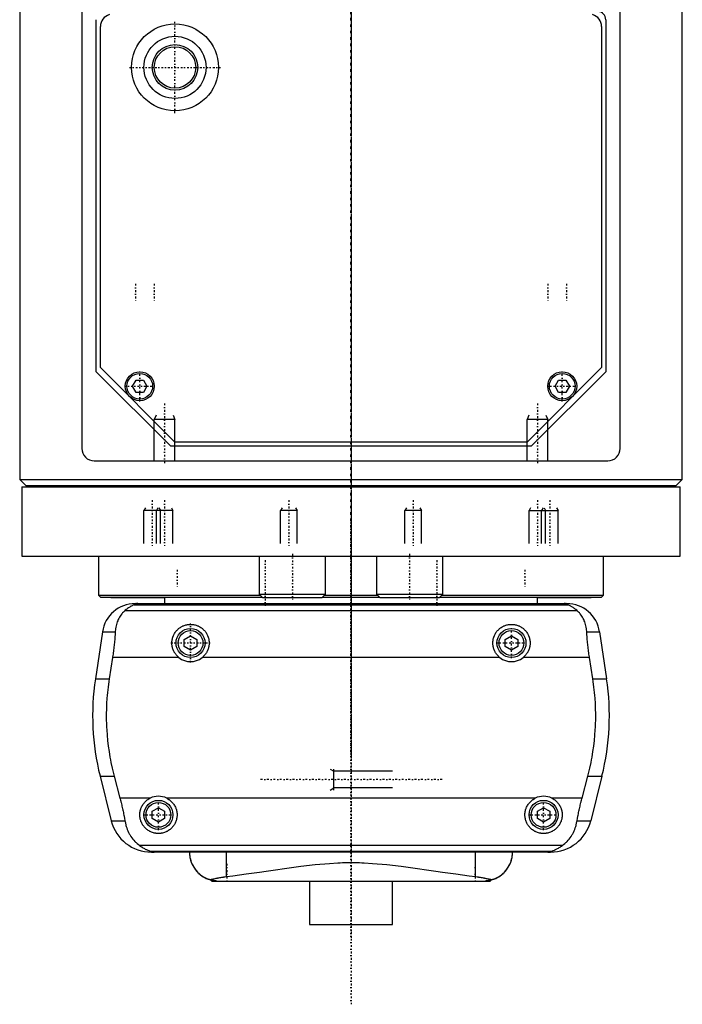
# Model space of a CAD drawing. Extents: x -90 to 90, y -97 to 327.
# Tile 1 of 2: x -80 to 80, y -97 to 141. Entities that reach past the tile are written whole.
import ezdxf

# ---------------------------------------------------------------- set-up
doc = ezdxf.new("R2010")
doc.units = 0
doc.linetypes.add('CENTER', pattern=[1.5, 0.45, -0.5, 0.05, -0.5])
for name, color, linetype in [('AM_0', 7, 'CONTINUOUS'), ('AM_10', 7, 'CONTINUOUS'), ('AM_7', 7, 'CENTER')]:
    doc.layers.add(name, color=color, linetype=linetype)

msp = doc.modelspace()

# ---------------------------------------------------------------- linework, layer by layer
at = {"layer": 'AM_0', "color": 7, "linetype": 'CONTINUOUS'}
for p, q in [((-65, 292.5), (-65, 37.5)), ((65, 37.5), (65, 292.5)), ((-80, 291.5), (-80, 30)), ((80, 30), (80, 291.5)), ((-61.5, 56), (-61.5, 141.02)), ((61.5, 141.02), (61.5, 56)), ((-60.5, 57), (-60.5, 139.35)), ((60.5, 139.35), (60.5, 57)), ((-43.5, 38), (-61.5, 56)), ((-42.5, 39), (-60.5, 57)), ((60.5, 57), (42.5, 39)), ((61.5, 56), (43.5, 38)), ((-52.73, 52.5), (-51.87, 54)), ((-51.87, 51), (-52.73, 52.5)), ((-51.87, 54), (-50.13, 54)), ((-50.13, 54), (-49.27, 52.5)), ((-49.27, 52.5), (-50.13, 51)), ((49.27, 52.5), (50.13, 54)), ((50.13, 51), (49.27, 52.5)), ((50.13, 54), (51.87, 54)), ((51.87, 54), (52.73, 52.5)), ((52.73, 52.5), (51.87, 51)), ((-50.13, 51), (-51.87, 51)), ((51.87, 51), (50.13, 51)), ((42.5, 39), (-42.5, 39)), ((43.5, 38), (-43.5, 38)), ((-62, 34.5), (62, 34.5)), ((-80, 30), (-78.5, 28.5)), ((-80, 30), (80, 30)), ((78.5, 28.5), (80, 30)), ((-79.5, 28.2), (-79.5, 11.5)), ((-79.5, 28.2), (79.5, 28.2)), ((-78.5, 28.5), (78.5, 28.5)), ((-75, 28.5), (-75, 28.2)), ((75, 28.2), (75, 28.5)), ((79.5, 11.5), (79.5, 28.2)), ((-79.5, 11.5), (79.5, 11.5)), ((-61, 11.5), (-61, 2.08)), ((-22.16, 11.5), (-22.16, 2.3)), ((-6.16, 2.3), (-6.16, 11.5)), ((6.16, 11.5), (6.16, 2.3)), ((22.16, 2.3), (22.16, 11.5)), ((61, 2.08), (61, 11.5)), ((-61, 2.08), (-60.5, 1.58)), ((-61, 2.08), (-21.94, 2.08)), ((-60.5, 1.58), (-21.44, 1.58)), ((-58, 1.58), (-58, 1.5)), ((-58, 1.5), (-45.03, 1.5)), ((-52.11, 0), (52.11, 0)), ((-45, 1.58), (-45, 0)), ((-22.16, 2.3), (-21.36, 1.5)), ((-22.16, 2.3), (-6.16, 2.3)), ((-21.36, 1.5), (-6.96, 1.5)), ((-6.96, 1.5), (-6.16, 2.3)), ((-6.88, 1.58), (6.88, 1.58)), ((-6.38, 2.08), (6.38, 2.08)), ((6.16, 2.3), (6.96, 1.5)), ((6.16, 2.3), (22.16, 2.3)), ((6.96, 1.5), (21.36, 1.5)), ((21.36, 1.5), (22.16, 2.3)), ((21.44, 1.58), (60.5, 1.58)), ((21.94, 2.08), (61, 2.08)), ((45, 0), (45, 1.58)), ((45.03, 1.5), (58, 1.5)), ((58, 1.5), (58, 1.58)), ((60.5, 1.58), (61, 2.08)), ((-54.6, -1.69), (54.6, -1.69)), ((-52.38, -0.25), (52.38, -0.25)), ((-60.02, -6.81), (-61.72, -18.16)), ((-60.02, -6.81), (-56.93, -6.81)), ((56.93, -6.81), (60.02, -6.81)), ((60.02, -6.81), (61.72, -18.16)), ((-40.25, -8.63), (-38.75, -7.77)), ((-40.25, -10.37), (-40.25, -8.63)), ((-38.75, -7.77), (-37.25, -8.63)), ((-37.25, -8.63), (-37.25, -10.37)), ((37.25, -8.63), (38.75, -7.77)), ((37.25, -10.37), (37.25, -8.63)), ((38.75, -7.77), (40.25, -8.63)), ((40.25, -8.63), (40.25, -10.37)), ((-38.75, -11.23), (-40.25, -10.37)), ((-37.25, -10.37), (-38.75, -11.23)), ((38.75, -11.23), (37.25, -10.37)), ((40.25, -10.37), (38.75, -11.23)), ((-57.58, -13.03), (-58.39, -18.16)), ((-41.54, -13.03), (-57.58, -13.03)), ((35.96, -13.03), (-35.96, -13.03)), ((57.58, -13.03), (41.54, -13.03)), ((58.39, -18.16), (57.58, -13.03)), ((-61.72, -18.16), (-58.39, -18.16)), ((58.39, -18.16), (61.72, -18.16)), ((-60.6, -41.62), (-57.89, -52.43)), ((-60.6, -41.62), (-57.2, -41.62)), ((-57.2, -41.62), (-55.78, -46.97)), ((55.78, -46.97), (57.2, -41.62)), ((57.2, -41.62), (60.6, -41.62)), ((60.6, -41.62), (57.89, -52.43)), ((-48.5, -46.97), (-55.78, -46.97)), ((44.5, -46.97), (-44.5, -46.97)), ((55.78, -46.97), (48.5, -46.97)), ((-48, -50.13), (-46.5, -49.27)), ((-46.5, -49.27), (-45, -50.13)), ((45, -50.13), (46.5, -49.27)), ((46.5, -49.27), (48, -50.13)), ((-48, -51.87), (-48, -50.13)), ((-46.5, -52.73), (-48, -51.87)), ((-45, -51.87), (-46.5, -52.73)), ((-45, -50.13), (-45, -51.87)), ((45, -51.87), (45, -50.13)), ((46.5, -52.73), (45, -51.87)), ((48, -51.87), (46.5, -52.73)), ((48, -50.13), (48, -51.87)), ((-57.89, -52.43), (-54.6, -52.43)), ((54.6, -52.43), (57.89, -52.43)), ((-51.17, -58.31), (51.17, -58.31)), ((-48.57, -59.75), (48.57, -59.75)), ((48.19, -60), (-48.19, -60)), ((-30.04, -65.9), (-30.04, -60)), ((30.04, -65.9), (30.04, -60)), ((-33.85, -66.75), (-33.6, -67)), ((-33.6, -67), (33.6, -67)), ((-10, -67), (-10, -77.5)), ((10, -77.5), (10, -67)), ((33.6, -67), (33.85, -66.75)), ((-10, -77.5), (10, -77.5))]:
    msp.add_line(p, q, dxfattribs=at)
for points in [[(-51.49, 0, 0), (-51.5, 0, 0), (-51.51, 0, 0), (-51.52, 0, 0), (-51.52, 0, 0), (-51.53, 0, 0), (-51.53, 0, 0), (-51.54, 0, 0), (-51.55, 0, 0), (-51.56, 0, 0), (-51.57, 0, 0), (-51.57, 0, 0), (-51.58, 0, 0), (-51.59, 0, 0), (-51.6, 0, 0), (-51.6, 0, 0), (-51.61, 0, 0), (-51.62, 0, 0), (-51.63, 0, 0), (-51.63, 0, 0), (-51.64, 0, 0), (-51.65, 0, 0), (-51.65, 0, 0), (-51.66, 0, 0), (-51.67, 0, 0), (-51.67, 0, 0), (-51.68, 0, 0), (-51.68, 0, 0), (-51.69, 0, 0), (-51.7, 0, 0), (-51.7, 0, 0), (-51.71, 0, 0), (-51.72, 0, 0), (-51.72, 0, 0), (-51.73, 0, 0), (-51.73, 0, 0), (-51.74, 0, 0), (-51.75, 0, 0), (-51.76, 0, 0), (-51.76, -0.01, 0), (-51.77, -0.01, 0), (-51.77, -0.01, 0), (-51.78, -0.01, 0), (-51.78, -0.01, 0), (-51.79, -0.01, 0), (-51.8, -0.01, 0), (-51.8, -0.01, 0), (-51.81, -0.01, 0), (-51.81, -0.01, 0), (-51.82, -0.01, 0), (-51.82, -0.01, 0), (-51.84, -0.01, 0), (-51.87, -0.01, 0), (-51.89, -0.01, 0), (-51.91, -0.01, 0), (-51.93, -0.01, 0), (-51.96, -0.02, 0), (-51.99, -0.02, 0), (-52.01, -0.02, 0), (-52.04, -0.02, 0), (-52.05, -0.03, 0), (-52.06, -0.03, 0), (-52.08, -0.03, 0), (-52.1, -0.03, 0), (-52.1, -0.03, 0), (-52.11, -0.03, 0), (-52.13, -0.04, 0), (-52.15, -0.04, 0), (-52.15, -0.04, 0), (-52.16, -0.04, 0), (-52.17, -0.04, 0), (-52.19, -0.04, 0), (-52.23, -0.05, 0), (-52.3, -0.07, 0), (-52.35, -0.08, 0), (-52.39, -0.1, 0), (-52.41, -0.11, 0), (-52.42, -0.12, 0), (-52.43, -0.13, 0), (-52.45, -0.14, 0), (-52.45, -0.16, 0), (-52.45, -0.17, 0), (-52.45, -0.19, 0), (-52.44, -0.2, 0), (-52.44, -0.21, 0), (-52.43, -0.22, 0), (-52.41, -0.23, 0), (-52.39, -0.25, 0), (-52.38, -0.25, 0)], [(52.38, -0.25, 0), (52.39, -0.25, 0), (52.41, -0.23, 0), (52.43, -0.22, 0), (52.44, -0.21, 0), (52.44, -0.2, 0), (52.45, -0.19, 0), (52.45, -0.17, 0), (52.45, -0.16, 0), (52.45, -0.14, 0), (52.43, -0.13, 0), (52.42, -0.12, 0), (52.41, -0.11, 0), (52.39, -0.1, 0), (52.35, -0.08, 0), (52.3, -0.07, 0), (52.23, -0.05, 0), (52.19, -0.04, 0), (52.17, -0.04, 0), (52.16, -0.04, 0), (52.15, -0.04, 0), (52.15, -0.04, 0), (52.13, -0.04, 0), (52.11, -0.03, 0), (52.1, -0.03, 0), (52.1, -0.03, 0), (52.08, -0.03, 0), (52.06, -0.03, 0), (52.05, -0.03, 0), (52.04, -0.02, 0), (52.01, -0.02, 0), (51.99, -0.02, 0), (51.96, -0.02, 0), (51.93, -0.01, 0), (51.91, -0.01, 0), (51.89, -0.01, 0), (51.87, -0.01, 0), (51.84, -0.01, 0), (51.82, -0.01, 0), (51.82, -0.01, 0), (51.81, -0.01, 0), (51.81, -0.01, 0), (51.8, -0.01, 0), (51.8, -0.01, 0), (51.79, -0.01, 0), (51.78, -0.01, 0), (51.78, -0.01, 0), (51.77, -0.01, 0), (51.77, -0.01, 0), (51.76, -0.01, 0), (51.76, 0, 0), (51.75, 0, 0), (51.74, 0, 0), (51.73, 0, 0), (51.73, 0, 0), (51.72, 0, 0), (51.72, 0, 0), (51.71, 0, 0), (51.7, 0, 0), (51.7, 0, 0), (51.69, 0, 0), (51.68, 0, 0), (51.68, 0, 0), (51.67, 0, 0), (51.67, 0, 0), (51.66, 0, 0), (51.65, 0, 0), (51.65, 0, 0), (51.64, 0, 0), (51.63, 0, 0), (51.63, 0, 0), (51.62, 0, 0), (51.61, 0, 0), (51.6, 0, 0), (51.6, 0, 0), (51.59, 0, 0), (51.58, 0, 0), (51.57, 0, 0), (51.57, 0, 0), (51.56, 0, 0), (51.55, 0, 0), (51.54, 0, 0), (51.53, 0, 0), (51.53, 0, 0), (51.52, 0, 0), (51.52, 0, 0), (51.51, 0, 0), (51.5, 0, 0), (51.49, 0, 0)], [(-54.6, -1.69, 0), (-54.72, -1.8, 0), (-54.94, -2.02, 0), (-55.16, -2.25, 0), (-55.26, -2.37, 0), (-55.36, -2.49, 0), (-55.55, -2.74, 0), (-55.73, -3, 0), (-55.9, -3.27, 0), (-56.06, -3.55, 0), (-56.2, -3.83, 0), (-56.27, -3.98, 0), (-56.33, -4.12, 0), (-56.45, -4.42, 0), (-56.55, -4.72, 0), (-56.65, -5.03, 0), (-56.73, -5.34, 0), (-56.8, -5.66, 0), (-56.82, -5.83, 0), (-56.85, -5.99, 0), (-56.89, -6.32, 0), (-56.92, -6.65, 0), (-56.93, -6.81, 0)], [(-52.38, -0.25, 0), (-52.38, -0.25, 0), (-52.38, -0.26, 0), (-52.38, -0.26, 0), (-52.38, -0.26, 0), (-52.38, -0.26, 0), (-52.38, -0.26, 0), (-52.38, -0.27, 0), (-52.38, -0.27, 0), (-52.38, -0.27, 0), (-52.39, -0.27, 0), (-52.39, -0.28, 0), (-52.39, -0.28, 0), (-52.4, -0.28, 0), (-52.41, -0.28, 0), (-52.41, -0.29, 0), (-52.42, -0.29, 0), (-52.43, -0.3, 0), (-52.43, -0.3, 0), (-52.44, -0.3, 0), (-52.45, -0.31, 0), (-52.46, -0.31, 0), (-52.46, -0.31, 0), (-52.47, -0.32, 0), (-52.48, -0.32, 0), (-52.49, -0.33, 0), (-52.5, -0.33, 0), (-52.5, -0.33, 0), (-52.51, -0.34, 0), (-52.53, -0.34, 0), (-52.54, -0.35, 0), (-52.55, -0.35, 0), (-52.57, -0.36, 0), (-52.57, -0.36, 0), (-52.58, -0.37, 0), (-52.6, -0.37, 0), (-52.61, -0.38, 0), (-52.66, -0.4, 0), (-52.76, -0.45, 0), (-52.88, -0.51, 0), (-53, -0.57, 0), (-53.06, -0.6, 0), (-53.13, -0.64, 0), (-53.27, -0.72, 0), (-53.43, -0.81, 0), (-53.59, -0.91, 0), (-53.76, -1.02, 0), (-53.94, -1.15, 0), (-54.03, -1.21, 0), (-54.12, -1.29, 0), (-54.31, -1.44, 0), (-54.5, -1.6, 0), (-54.6, -1.69, 0)], [(54.6, -1.69, 0), (54.51, -1.61, 0), (54.32, -1.45, 0), (54.14, -1.31, 0), (54.06, -1.24, 0), (53.97, -1.17, 0), (53.8, -1.05, 0), (53.63, -0.94, 0), (53.48, -0.84, 0), (53.33, -0.75, 0), (53.18, -0.67, 0), (53.12, -0.63, 0), (53.05, -0.59, 0), (52.93, -0.53, 0), (52.81, -0.48, 0), (52.7, -0.42, 0), (52.64, -0.4, 0), (52.63, -0.39, 0), (52.61, -0.38, 0), (52.6, -0.38, 0), (52.6, -0.37, 0), (52.58, -0.37, 0), (52.57, -0.36, 0), (52.55, -0.35, 0), (52.54, -0.35, 0), (52.52, -0.34, 0), (52.52, -0.34, 0), (52.51, -0.33, 0), (52.5, -0.33, 0), (52.48, -0.32, 0), (52.48, -0.32, 0), (52.47, -0.32, 0), (52.46, -0.31, 0), (52.45, -0.31, 0), (52.44, -0.3, 0), (52.44, -0.3, 0), (52.43, -0.3, 0), (52.42, -0.29, 0), (52.41, -0.29, 0), (52.4, -0.28, 0), (52.4, -0.28, 0), (52.39, -0.28, 0), (52.39, -0.28, 0), (52.39, -0.27, 0), (52.38, -0.27, 0), (52.38, -0.27, 0), (52.38, -0.26, 0), (52.38, -0.26, 0), (52.38, -0.26, 0), (52.38, -0.26, 0), (52.38, -0.26, 0), (52.38, -0.25, 0), (52.38, -0.25, 0)], [(56.93, -6.81, 0), (56.92, -6.65, 0), (56.89, -6.32, 0), (56.85, -5.99, 0), (56.82, -5.83, 0), (56.8, -5.66, 0), (56.73, -5.34, 0), (56.65, -5.03, 0), (56.55, -4.72, 0), (56.45, -4.42, 0), (56.33, -4.12, 0), (56.27, -3.97, 0), (56.2, -3.83, 0), (56.06, -3.55, 0), (55.9, -3.27, 0), (55.73, -3, 0), (55.55, -2.74, 0), (55.36, -2.49, 0), (55.26, -2.37, 0), (55.16, -2.25, 0), (54.94, -2.02, 0), (54.72, -1.8, 0), (54.6, -1.69, 0)], [(-56.93, -6.81, 0), (-56.94, -6.99, 0), (-56.96, -7.33, 0), (-56.98, -7.68, 0), (-56.99, -7.85, 0), (-57, -8.03, 0), (-57.03, -8.37, 0), (-57.06, -8.72, 0), (-57.09, -9.07, 0), (-57.12, -9.42, 0), (-57.15, -9.77, 0), (-57.17, -9.94, 0), (-57.19, -10.12, 0), (-57.23, -10.46, 0), (-57.27, -10.81, 0), (-57.31, -11.15, 0), (-57.36, -11.5, 0), (-57.4, -11.84, 0), (-57.43, -12.01, 0), (-57.45, -12.18, 0), (-57.5, -12.52, 0), (-57.55, -12.86, 0), (-57.58, -13.03, 0)], [(-41.54, -13.03, 0), (-41.62, -12.97, 0), (-41.77, -12.83, 0), (-41.92, -12.69, 0), (-41.99, -12.62, 0), (-42.06, -12.55, 0), (-42.2, -12.39, 0), (-42.33, -12.23, 0), (-42.45, -12.06, 0), (-42.57, -11.89, 0), (-42.67, -11.7, 0), (-42.72, -11.61, 0), (-42.77, -11.52, 0), (-42.86, -11.32, 0), (-42.95, -11.13, 0), (-43.02, -10.93, 0), (-43.08, -10.73, 0), (-43.13, -10.52, 0), (-43.15, -10.42, 0), (-43.18, -10.32, 0), (-43.21, -10.11, 0), (-43.23, -9.91, 0), (-43.24, -9.81, 0), (-43.25, -9.71, 0), (-43.25, -9.51, 0), (-43.25, -9.31, 0), (-43.24, -9.21, 0), (-43.23, -9.11, 0), (-43.21, -8.91, 0), (-43.18, -8.7, 0), (-43.14, -8.5, 0), (-43.09, -8.3, 0), (-43.03, -8.1, 0), (-42.99, -8.01, 0), (-42.96, -7.91, 0), (-42.88, -7.72, 0), (-42.8, -7.53, 0), (-42.7, -7.34, 0), (-42.6, -7.17, 0), (-42.49, -6.99, 0), (-42.43, -6.91, 0), (-42.37, -6.83, 0), (-42.25, -6.67, 0), (-42.12, -6.52, 0), (-41.98, -6.37, 0), (-41.84, -6.23, 0), (-41.7, -6.1, 0), (-41.62, -6.03, 0), (-41.54, -5.97, 0), (-41.38, -5.85, 0), (-41.21, -5.73, 0), (-41.03, -5.62, 0), (-40.85, -5.52, 0), (-40.67, -5.43, 0), (-40.57, -5.38, 0), (-40.47, -5.34, 0), (-40.28, -5.27, 0), (-40.08, -5.2, 0), (-39.87, -5.14, 0), (-39.67, -5.1, 0), (-39.46, -5.06, 0), (-39.36, -5.04, 0), (-39.26, -5.03, 0), (-39.05, -5.01, 0), (-38.85, -5, 0), (-38.75, -5, 0), (-38.65, -5, 0), (-38.45, -5.01, 0), (-38.24, -5.03, 0), (-38.14, -5.04, 0), (-38.04, -5.06, 0), (-37.83, -5.1, 0), (-37.63, -5.14, 0), (-37.42, -5.2, 0), (-37.22, -5.27, 0), (-37.03, -5.34, 0), (-36.93, -5.38, 0), (-36.83, -5.43, 0), (-36.65, -5.52, 0), (-36.47, -5.62, 0), (-36.29, -5.73, 0), (-36.12, -5.85, 0), (-35.96, -5.97, 0), (-35.88, -6.03, 0), (-35.8, -6.1, 0), (-35.66, -6.23, 0), (-35.52, -6.37, 0), (-35.38, -6.52, 0), (-35.25, -6.67, 0), (-35.13, -6.83, 0), (-35.07, -6.91, 0), (-35.01, -6.99, 0), (-34.9, -7.17, 0), (-34.8, -7.34, 0), (-34.7, -7.53, 0), (-34.62, -7.72, 0), (-34.54, -7.91, 0), (-34.51, -8.01, 0), (-34.47, -8.1, 0), (-34.41, -8.3, 0), (-34.36, -8.5, 0), (-34.32, -8.7, 0), (-34.29, -8.91, 0), (-34.27, -9.11, 0), (-34.26, -9.21, 0), (-34.25, -9.31, 0), (-34.25, -9.51, 0), (-34.25, -9.71, 0), (-34.26, -9.81, 0), (-34.27, -9.91, 0), (-34.29, -10.11, 0), (-34.32, -10.32, 0), (-34.35, -10.42, 0), (-34.37, -10.52, 0), (-34.42, -10.73, 0), (-34.48, -10.93, 0), (-34.55, -11.13, 0), (-34.64, -11.32, 0), (-34.73, -11.52, 0), (-34.78, -11.61, 0), (-34.83, -11.7, 0), (-34.93, -11.89, 0), (-35.05, -12.06, 0), (-35.17, -12.23, 0), (-35.3, -12.39, 0), (-35.44, -12.55, 0), (-35.51, -12.62, 0), (-35.58, -12.69, 0), (-35.73, -12.83, 0), (-35.88, -12.97, 0), (-35.96, -13.03, 0)], [(35.96, -13.03, 0), (35.88, -12.97, 0), (35.73, -12.83, 0), (35.58, -12.69, 0), (35.51, -12.62, 0), (35.44, -12.55, 0), (35.3, -12.39, 0), (35.17, -12.23, 0), (35.05, -12.06, 0), (34.93, -11.89, 0), (34.83, -11.7, 0), (34.78, -11.61, 0), (34.73, -11.52, 0), (34.64, -11.32, 0), (34.55, -11.13, 0), (34.48, -10.93, 0), (34.42, -10.73, 0), (34.37, -10.52, 0), (34.35, -10.42, 0), (34.32, -10.32, 0), (34.29, -10.11, 0), (34.27, -9.91, 0), (34.26, -9.81, 0), (34.25, -9.71, 0), (34.25, -9.51, 0), (34.25, -9.31, 0), (34.26, -9.21, 0), (34.27, -9.11, 0), (34.29, -8.91, 0), (34.32, -8.7, 0), (34.36, -8.5, 0), (34.41, -8.3, 0), (34.47, -8.1, 0), (34.51, -8.01, 0), (34.54, -7.91, 0), (34.62, -7.72, 0), (34.7, -7.53, 0), (34.8, -7.34, 0), (34.9, -7.17, 0), (35.01, -6.99, 0), (35.07, -6.91, 0), (35.13, -6.83, 0), (35.25, -6.67, 0), (35.38, -6.52, 0), (35.52, -6.37, 0), (35.66, -6.23, 0), (35.8, -6.1, 0), (35.88, -6.03, 0), (35.96, -5.97, 0), (36.12, -5.85, 0), (36.29, -5.73, 0), (36.47, -5.62, 0), (36.65, -5.52, 0), (36.83, -5.43, 0), (36.93, -5.38, 0), (37.03, -5.34, 0), (37.22, -5.27, 0), (37.42, -5.2, 0), (37.63, -5.14, 0), (37.83, -5.1, 0), (38.04, -5.06, 0), (38.14, -5.04, 0), (38.24, -5.03, 0), (38.45, -5.01, 0), (38.65, -5, 0), (38.75, -5, 0), (38.85, -5, 0), (39.05, -5.01, 0), (39.26, -5.03, 0), (39.36, -5.04, 0), (39.46, -5.06, 0), (39.67, -5.1, 0), (39.87, -5.14, 0), (40.08, -5.2, 0), (40.28, -5.27, 0), (40.47, -5.34, 0), (40.57, -5.38, 0), (40.67, -5.43, 0), (40.85, -5.52, 0), (41.03, -5.62, 0), (41.21, -5.73, 0), (41.38, -5.85, 0), (41.54, -5.97, 0), (41.62, -6.03, 0), (41.7, -6.1, 0), (41.84, -6.23, 0), (41.98, -6.37, 0), (42.12, -6.52, 0), (42.25, -6.67, 0), (42.37, -6.83, 0), (42.43, -6.91, 0), (42.49, -6.99, 0), (42.6, -7.17, 0), (42.7, -7.34, 0), (42.8, -7.53, 0), (42.88, -7.72, 0), (42.96, -7.91, 0), (42.99, -8.01, 0), (43.03, -8.1, 0), (43.09, -8.3, 0), (43.14, -8.5, 0), (43.18, -8.7, 0), (43.21, -8.91, 0), (43.23, -9.11, 0), (43.24, -9.21, 0), (43.25, -9.31, 0), (43.25, -9.51, 0), (43.25, -9.71, 0), (43.24, -9.81, 0), (43.23, -9.91, 0), (43.21, -10.11, 0), (43.18, -10.32, 0), (43.15, -10.42, 0), (43.13, -10.52, 0), (43.08, -10.73, 0), (43.02, -10.93, 0), (42.95, -11.13, 0), (42.86, -11.32, 0), (42.77, -11.52, 0), (42.72, -11.61, 0), (42.67, -11.7, 0), (42.57, -11.89, 0), (42.45, -12.06, 0), (42.33, -12.23, 0), (42.2, -12.39, 0), (42.06, -12.55, 0), (41.99, -12.62, 0), (41.92, -12.69, 0), (41.77, -12.83, 0), (41.62, -12.97, 0), (41.54, -13.03, 0)], [(57.58, -13.03, 0), (57.55, -12.86, 0), (57.5, -12.52, 0), (57.45, -12.18, 0), (57.43, -12.01, 0), (57.4, -11.84, 0), (57.36, -11.5, 0), (57.31, -11.15, 0), (57.27, -10.81, 0), (57.23, -10.46, 0), (57.19, -10.12, 0), (57.17, -9.94, 0), (57.15, -9.77, 0), (57.12, -9.42, 0), (57.09, -9.07, 0), (57.06, -8.72, 0), (57.03, -8.37, 0), (57, -8.03, 0), (56.99, -7.85, 0), (56.98, -7.68, 0), (56.96, -7.33, 0), (56.94, -6.99, 0), (56.93, -6.81, 0)], [(-58.39, -18.16, 0), (-58.5, -18.82, 0), (-58.67, -20.16, 0), (-58.82, -21.48, 0), (-58.88, -22.14, 0), (-58.94, -22.8, 0), (-59.02, -24.1, 0), (-59.07, -25.38, 0), (-59.09, -26.64, 0), (-59.09, -27.88, 0), (-59.06, -29.15, 0), (-59.03, -29.79, 0), (-58.99, -30.44, 0), (-58.9, -31.75, 0), (-58.78, -33.07, 0), (-58.62, -34.4, 0), (-58.43, -35.73, 0), (-58.21, -37.05, 0), (-58.09, -37.72, 0), (-57.96, -38.38, 0), (-57.68, -39.69, 0), (-57.37, -40.98, 0), (-57.2, -41.62, 0)], [(57.2, -41.62, 0), (57.37, -40.98, 0), (57.68, -39.69, 0), (57.96, -38.38, 0), (58.09, -37.72, 0), (58.21, -37.05, 0), (58.43, -35.73, 0), (58.62, -34.4, 0), (58.78, -33.07, 0), (58.9, -31.75, 0), (58.99, -30.44, 0), (59.03, -29.79, 0), (59.06, -29.15, 0), (59.09, -27.88, 0), (59.09, -26.64, 0), (59.07, -25.38, 0), (59.02, -24.1, 0), (58.94, -22.8, 0), (58.88, -22.14, 0), (58.82, -21.48, 0), (58.67, -20.16, 0), (58.5, -18.82, 0), (58.39, -18.16, 0)], [(-55.78, -46.97, 0), (-55.74, -47.12, 0), (-55.66, -47.42, 0), (-55.58, -47.73, 0), (-55.55, -47.88, 0), (-55.51, -48.03, 0), (-55.44, -48.33, 0), (-55.37, -48.63, 0), (-55.3, -48.92, 0), (-55.23, -49.22, 0), (-55.16, -49.52, 0), (-55.13, -49.68, 0), (-55.1, -49.83, 0), (-55.03, -50.13, 0), (-54.97, -50.44, 0), (-54.91, -50.74, 0), (-54.85, -51.05, 0), (-54.79, -51.35, 0), (-54.76, -51.51, 0), (-54.73, -51.66, 0), (-54.68, -51.97, 0), (-54.63, -52.27, 0), (-54.6, -52.43, 0)], [(-44.5, -46.97, 0), (-44.4, -47.02, 0), (-44.2, -47.13, 0), (-44, -47.26, 0), (-43.91, -47.32, 0), (-43.82, -47.39, 0), (-43.64, -47.53, 0), (-43.47, -47.67, 0), (-43.31, -47.82, 0), (-43.16, -47.98, 0), (-43.02, -48.15, 0), (-42.95, -48.24, 0), (-42.88, -48.33, 0), (-42.75, -48.52, 0), (-42.63, -48.71, 0), (-42.51, -48.91, 0), (-42.41, -49.12, 0), (-42.32, -49.33, 0), (-42.28, -49.44, 0), (-42.24, -49.55, 0), (-42.17, -49.76, 0), (-42.12, -49.99, 0), (-42.09, -50.1, 0), (-42.07, -50.21, 0), (-42.04, -50.43, 0), (-42.01, -50.65, 0), (-42.01, -50.76, 0), (-42, -50.87, 0), (-42, -51.08, 0), (-42.01, -51.3, 0), (-42.03, -51.51, 0), (-42.06, -51.73, 0), (-42.1, -51.95, 0), (-42.13, -52.06, 0), (-42.15, -52.17, 0), (-42.22, -52.38, 0), (-42.29, -52.59, 0), (-42.38, -52.8, 0), (-42.47, -53, 0), (-42.57, -53.2, 0), (-42.63, -53.29, 0), (-42.69, -53.39, 0), (-42.81, -53.57, 0), (-42.94, -53.75, 0), (-43.07, -53.92, 0), (-43.22, -54.08, 0), (-43.37, -54.23, 0), (-43.44, -54.3, 0), (-43.52, -54.37, 0), (-43.69, -54.51, 0), (-43.86, -54.65, 0), (-44.05, -54.77, 0), (-44.24, -54.89, 0), (-44.43, -55, 0), (-44.54, -55.05, 0), (-44.64, -55.1, 0), (-44.85, -55.19, 0), (-45.06, -55.26, 0), (-45.28, -55.33, 0), (-45.5, -55.39, 0), (-45.72, -55.43, 0), (-45.84, -55.45, 0), (-45.95, -55.47, 0), (-46.17, -55.49, 0), (-46.39, -55.5, 0), (-46.5, -55.5, 0), (-46.61, -55.5, 0), (-46.83, -55.49, 0), (-47.05, -55.47, 0), (-47.16, -55.45, 0), (-47.28, -55.43, 0), (-47.5, -55.39, 0), (-47.72, -55.33, 0), (-47.94, -55.26, 0), (-48.15, -55.19, 0), (-48.36, -55.1, 0), (-48.46, -55.05, 0), (-48.57, -55, 0), (-48.76, -54.89, 0), (-48.95, -54.77, 0), (-49.14, -54.65, 0), (-49.31, -54.51, 0), (-49.48, -54.37, 0), (-49.56, -54.3, 0), (-49.63, -54.23, 0), (-49.78, -54.08, 0), (-49.93, -53.92, 0), (-50.06, -53.75, 0), (-50.19, -53.57, 0), (-50.31, -53.39, 0), (-50.37, -53.29, 0), (-50.43, -53.2, 0), (-50.53, -53, 0), (-50.62, -52.8, 0), (-50.71, -52.59, 0), (-50.78, -52.38, 0), (-50.85, -52.17, 0), (-50.87, -52.06, 0), (-50.9, -51.95, 0), (-50.94, -51.73, 0), (-50.97, -51.51, 0), (-50.99, -51.3, 0), (-51, -51.08, 0), (-51, -50.87, 0), (-50.99, -50.76, 0), (-50.99, -50.65, 0), (-50.96, -50.43, 0), (-50.93, -50.21, 0), (-50.91, -50.1, 0), (-50.88, -49.99, 0), (-50.83, -49.76, 0), (-50.76, -49.55, 0), (-50.72, -49.44, 0), (-50.68, -49.33, 0), (-50.59, -49.12, 0), (-50.49, -48.91, 0), (-50.37, -48.71, 0), (-50.25, -48.52, 0), (-50.12, -48.33, 0), (-50.05, -48.24, 0), (-49.98, -48.15, 0), (-49.84, -47.98, 0), (-49.69, -47.82, 0), (-49.53, -47.67, 0), (-49.36, -47.53, 0), (-49.18, -47.39, 0), (-49.09, -47.32, 0), (-49, -47.26, 0), (-48.8, -47.13, 0), (-48.6, -47.02, 0), (-48.5, -46.97, 0)], [(48.5, -46.97, 0), (48.6, -47.02, 0), (48.8, -47.13, 0), (49, -47.26, 0), (49.09, -47.32, 0), (49.18, -47.39, 0), (49.36, -47.53, 0), (49.53, -47.67, 0), (49.69, -47.82, 0), (49.84, -47.98, 0), (49.98, -48.15, 0), (50.05, -48.24, 0), (50.12, -48.33, 0), (50.25, -48.52, 0), (50.37, -48.71, 0), (50.49, -48.91, 0), (50.59, -49.12, 0), (50.68, -49.33, 0), (50.72, -49.44, 0), (50.76, -49.55, 0), (50.83, -49.76, 0), (50.88, -49.99, 0), (50.91, -50.1, 0), (50.93, -50.21, 0), (50.96, -50.43, 0), (50.99, -50.65, 0), (50.99, -50.76, 0), (51, -50.87, 0), (51, -51.08, 0), (50.99, -51.3, 0), (50.97, -51.51, 0), (50.94, -51.73, 0), (50.9, -51.95, 0), (50.87, -52.06, 0), (50.85, -52.17, 0), (50.78, -52.38, 0), (50.71, -52.59, 0), (50.62, -52.8, 0), (50.53, -53, 0), (50.43, -53.2, 0), (50.37, -53.29, 0), (50.31, -53.39, 0), (50.19, -53.57, 0), (50.06, -53.75, 0), (49.93, -53.92, 0), (49.78, -54.08, 0), (49.63, -54.23, 0), (49.56, -54.3, 0), (49.48, -54.37, 0), (49.31, -54.51, 0), (49.14, -54.65, 0), (48.95, -54.77, 0), (48.76, -54.89, 0), (48.57, -55, 0), (48.46, -55.05, 0), (48.36, -55.1, 0), (48.15, -55.19, 0), (47.94, -55.26, 0), (47.72, -55.33, 0), (47.5, -55.39, 0), (47.28, -55.43, 0), (47.16, -55.45, 0), (47.05, -55.47, 0), (46.83, -55.49, 0), (46.61, -55.5, 0), (46.5, -55.5, 0), (46.39, -55.5, 0), (46.17, -55.49, 0), (45.95, -55.47, 0), (45.84, -55.45, 0), (45.72, -55.43, 0), (45.5, -55.39, 0), (45.28, -55.33, 0), (45.06, -55.26, 0), (44.85, -55.19, 0), (44.64, -55.1, 0), (44.54, -55.05, 0), (44.43, -55, 0), (44.24, -54.89, 0), (44.05, -54.77, 0), (43.86, -54.65, 0), (43.69, -54.51, 0), (43.52, -54.37, 0), (43.44, -54.3, 0), (43.37, -54.23, 0), (43.22, -54.08, 0), (43.07, -53.92, 0), (42.94, -53.75, 0), (42.81, -53.57, 0), (42.69, -53.39, 0), (42.63, -53.29, 0), (42.57, -53.2, 0), (42.47, -53, 0), (42.38, -52.8, 0), (42.29, -52.59, 0), (42.22, -52.38, 0), (42.15, -52.17, 0), (42.13, -52.06, 0), (42.1, -51.95, 0), (42.06, -51.73, 0), (42.03, -51.51, 0), (42.01, -51.3, 0), (42, -51.08, 0), (42, -50.87, 0), (42.01, -50.76, 0), (42.01, -50.65, 0), (42.04, -50.43, 0), (42.07, -50.21, 0), (42.09, -50.1, 0), (42.12, -49.99, 0), (42.17, -49.76, 0), (42.24, -49.55, 0), (42.28, -49.44, 0), (42.32, -49.33, 0), (42.41, -49.12, 0), (42.51, -48.91, 0), (42.63, -48.71, 0), (42.75, -48.52, 0), (42.88, -48.33, 0), (42.95, -48.24, 0), (43.02, -48.15, 0), (43.16, -47.98, 0), (43.31, -47.82, 0), (43.47, -47.67, 0), (43.64, -47.53, 0), (43.82, -47.39, 0), (43.91, -47.32, 0), (44, -47.26, 0), (44.2, -47.13, 0), (44.4, -47.02, 0), (44.5, -46.97, 0)], [(54.6, -52.43, 0), (54.63, -52.27, 0), (54.68, -51.97, 0), (54.73, -51.66, 0), (54.76, -51.51, 0), (54.79, -51.35, 0), (54.85, -51.05, 0), (54.91, -50.74, 0), (54.97, -50.44, 0), (55.03, -50.13, 0), (55.1, -49.83, 0), (55.13, -49.68, 0), (55.16, -49.52, 0), (55.23, -49.22, 0), (55.3, -48.92, 0), (55.37, -48.63, 0), (55.44, -48.33, 0), (55.51, -48.03, 0), (55.55, -47.88, 0), (55.58, -47.73, 0), (55.66, -47.42, 0), (55.74, -47.12, 0), (55.78, -46.97, 0)], [(-54.6, -52.43, 0), (-54.57, -52.62, 0), (-54.49, -53.02, 0), (-54.39, -53.4, 0), (-54.34, -53.6, 0), (-54.28, -53.78, 0), (-54.16, -54.16, 0), (-54.02, -54.53, 0), (-53.87, -54.89, 0), (-53.71, -55.24, 0), (-53.53, -55.58, 0), (-53.43, -55.75, 0), (-53.34, -55.91, 0), (-53.13, -56.24, 0), (-52.91, -56.55, 0), (-52.68, -56.85, 0), (-52.44, -57.14, 0), (-52.18, -57.42, 0), (-52.04, -57.56, 0), (-51.91, -57.69, 0), (-51.62, -57.95, 0), (-51.33, -58.19, 0), (-51.17, -58.31, 0)], [(51.17, -58.31, 0), (51.33, -58.19, 0), (51.62, -57.95, 0), (51.91, -57.69, 0), (52.04, -57.56, 0), (52.18, -57.42, 0), (52.44, -57.14, 0), (52.68, -56.85, 0), (52.91, -56.55, 0), (53.13, -56.24, 0), (53.34, -55.91, 0), (53.44, -55.75, 0), (53.53, -55.58, 0), (53.71, -55.24, 0), (53.87, -54.88, 0), (54.02, -54.53, 0), (54.16, -54.16, 0), (54.28, -53.78, 0), (54.34, -53.6, 0), (54.39, -53.4, 0), (54.49, -53.02, 0), (54.57, -52.62, 0), (54.6, -52.43, 0)], [(-51.17, -58.31, 0), (-51.06, -58.39, 0), (-50.84, -58.55, 0), (-50.63, -58.69, 0), (-50.53, -58.76, 0), (-50.43, -58.83, 0), (-50.23, -58.95, 0), (-50.04, -59.06, 0), (-49.85, -59.16, 0), (-49.68, -59.25, 0), (-49.52, -59.33, 0), (-49.44, -59.37, 0), (-49.36, -59.4, 0), (-49.22, -59.46, 0), (-49.09, -59.52, 0), (-48.96, -59.57, 0), (-48.89, -59.6, 0), (-48.88, -59.61, 0), (-48.86, -59.61, 0), (-48.85, -59.62, 0), (-48.84, -59.62, 0), (-48.82, -59.63, 0), (-48.8, -59.64, 0), (-48.78, -59.64, 0), (-48.77, -59.65, 0), (-48.75, -59.66, 0), (-48.74, -59.66, 0), (-48.73, -59.66, 0), (-48.72, -59.67, 0), (-48.7, -59.67, 0), (-48.7, -59.68, 0), (-48.69, -59.68, 0), (-48.68, -59.69, 0), (-48.66, -59.69, 0), (-48.66, -59.69, 0), (-48.65, -59.7, 0), (-48.64, -59.7, 0), (-48.63, -59.71, 0), (-48.62, -59.71, 0), (-48.61, -59.71, 0), (-48.6, -59.72, 0), (-48.59, -59.72, 0), (-48.59, -59.72, 0), (-48.58, -59.73, 0), (-48.58, -59.73, 0), (-48.57, -59.73, 0), (-48.57, -59.74, 0), (-48.57, -59.74, 0), (-48.57, -59.74, 0), (-48.57, -59.74, 0), (-48.57, -59.74, 0), (-48.57, -59.75, 0), (-48.57, -59.75, 0)], [(48.57, -59.75, 0), (48.57, -59.75, 0), (48.57, -59.74, 0), (48.57, -59.74, 0), (48.57, -59.74, 0), (48.57, -59.74, 0), (48.57, -59.74, 0), (48.57, -59.73, 0), (48.58, -59.73, 0), (48.58, -59.73, 0), (48.59, -59.72, 0), (48.59, -59.72, 0), (48.6, -59.72, 0), (48.61, -59.71, 0), (48.62, -59.71, 0), (48.63, -59.71, 0), (48.64, -59.7, 0), (48.65, -59.7, 0), (48.66, -59.69, 0), (48.66, -59.69, 0), (48.68, -59.68, 0), (48.69, -59.68, 0), (48.7, -59.68, 0), (48.71, -59.67, 0), (48.72, -59.67, 0), (48.74, -59.66, 0), (48.74, -59.66, 0), (48.75, -59.65, 0), (48.77, -59.65, 0), (48.79, -59.64, 0), (48.8, -59.63, 0), (48.82, -59.63, 0), (48.84, -59.62, 0), (48.85, -59.62, 0), (48.86, -59.61, 0), (48.88, -59.6, 0), (48.9, -59.6, 0), (48.97, -59.57, 0), (49.1, -59.52, 0), (49.23, -59.46, 0), (49.38, -59.39, 0), (49.46, -59.36, 0), (49.54, -59.32, 0), (49.71, -59.23, 0), (49.9, -59.14, 0), (50.09, -59.03, 0), (50.28, -58.92, 0), (50.48, -58.79, 0), (50.58, -58.73, 0), (50.68, -58.66, 0), (50.88, -58.53, 0), (51.07, -58.38, 0), (51.17, -58.31, 0)], [(-48.57, -59.75, 0), (-48.58, -59.75, 0), (-48.6, -59.77, 0), (-48.62, -59.78, 0), (-48.62, -59.79, 0), (-48.63, -59.8, 0), (-48.63, -59.81, 0), (-48.63, -59.83, 0), (-48.63, -59.84, 0), (-48.62, -59.86, 0), (-48.6, -59.87, 0), (-48.58, -59.88, 0), (-48.57, -59.89, 0), (-48.54, -59.9, 0), (-48.49, -59.92, 0), (-48.43, -59.93, 0), (-48.35, -59.95, 0), (-48.3, -59.96, 0), (-48.28, -59.96, 0), (-48.27, -59.96, 0), (-48.26, -59.96, 0), (-48.25, -59.96, 0), (-48.23, -59.97, 0), (-48.21, -59.97, 0), (-48.2, -59.97, 0), (-48.19, -59.97, 0), (-48.16, -59.97, 0), (-48.14, -59.98, 0), (-48.13, -59.98, 0), (-48.11, -59.98, 0), (-48.09, -59.98, 0), (-48.06, -59.98, 0), (-48.03, -59.98, 0), (-48, -59.99, 0), (-47.97, -59.99, 0), (-47.95, -59.99, 0), (-47.93, -59.99, 0), (-47.91, -59.99, 0), (-47.9, -59.99, 0), (-47.9, -59.99, 0), (-47.89, -59.99, 0), (-47.89, -59.99, 0), (-47.88, -59.99, 0), (-47.88, -59.99, 0), (-47.87, -59.99, 0), (-47.86, -59.99, 0), (-47.86, -59.99, 0), (-47.85, -59.99, 0), (-47.85, -59.99, 0), (-47.84, -59.99, 0), (-47.83, -59.99, 0), (-47.83, -59.99, 0), (-47.82, -60, 0), (-47.81, -60, 0), (-47.81, -60, 0), (-47.81, -60, 0), (-47.8, -60, 0), (-47.79, -60, 0), (-47.78, -60, 0), (-47.78, -60, 0), (-47.77, -60, 0), (-47.76, -60, 0), (-47.76, -60, 0), (-47.75, -60, 0), (-47.74, -60, 0), (-47.73, -60, 0), (-47.73, -60, 0), (-47.72, -60, 0), (-47.71, -60, 0), (-47.71, -60, 0), (-47.7, -60, 0), (-47.69, -60, 0), (-47.69, -60, 0), (-47.68, -60, 0), (-47.67, -60, 0), (-47.67, -60, 0), (-47.66, -60, 0), (-47.66, -60, 0), (-47.65, -60, 0), (-47.64, -60, 0), (-47.63, -60, 0), (-47.62, -60, 0), (-47.61, -60, 0), (-47.61, -60, 0), (-47.6, -60, 0), (-47.59, -60, 0), (-47.58, -60, 0), (-47.57, -60, 0), (-47.57, -60, 0), (-47.56, -60, 0), (-47.55, -60, 0), (-47.55, -60, 0), (-47.54, -60, 0), (-47.53, -60, 0), (-47.52, -60, 0)], [(-39, -60, 0), (-39, -60.21, 0), (-38.97, -60.64, 0), (-38.92, -61.08, 0), (-38.88, -61.3, 0), (-38.83, -61.52, 0), (-38.72, -61.96, 0), (-38.58, -62.4, 0), (-38.4, -62.83, 0), (-38.2, -63.25, 0), (-37.96, -63.67, 0), (-37.83, -63.87, 0), (-37.7, -64.07, 0), (-37.4, -64.46, 0), (-37.07, -64.83, 0), (-36.71, -65.18, 0), (-36.32, -65.51, 0), (-35.91, -65.81, 0), (-35.69, -65.95, 0), (-35.46, -66.08, 0), (-34.99, -66.33, 0), (-34.48, -66.55, 0), (-34.2, -66.65, 0)], [(-39, -60, 0), (-39, -60.18, 0), (-38.98, -60.56, 0), (-38.94, -60.93, 0), (-38.91, -61.12, 0), (-38.88, -61.31, 0), (-38.79, -61.69, 0), (-38.69, -62.07, 0), (-38.56, -62.45, 0), (-38.41, -62.82, 0), (-38.23, -63.19, 0), (-38.14, -63.37, 0), (-38.03, -63.55, 0), (-37.81, -63.9, 0), (-37.57, -64.24, 0), (-37.3, -64.57, 0), (-37.01, -64.89, 0), (-36.7, -65.19, 0), (-36.53, -65.33, 0), (-36.36, -65.47, 0), (-36.01, -65.74, 0), (-35.63, -65.98, 0), (-35.44, -66.1, 0)], [(34.2, -66.65, 0), (34.48, -66.55, 0), (34.99, -66.33, 0), (35.46, -66.08, 0), (35.69, -65.95, 0), (35.91, -65.81, 0), (36.32, -65.51, 0), (36.71, -65.18, 0), (37.07, -64.83, 0), (37.4, -64.46, 0), (37.7, -64.07, 0), (37.83, -63.87, 0), (37.96, -63.67, 0), (38.2, -63.25, 0), (38.4, -62.83, 0), (38.58, -62.4, 0), (38.72, -61.96, 0), (38.83, -61.52, 0), (38.88, -61.3, 0), (38.92, -61.08, 0), (38.97, -60.64, 0), (39, -60.21, 0), (39, -60, 0)], [(35.44, -66.1, 0), (35.63, -65.98, 0), (36.01, -65.74, 0), (36.36, -65.47, 0), (36.53, -65.33, 0), (36.7, -65.19, 0), (37.01, -64.89, 0), (37.3, -64.57, 0), (37.57, -64.24, 0), (37.81, -63.9, 0), (38.03, -63.55, 0), (38.14, -63.37, 0), (38.23, -63.19, 0), (38.41, -62.82, 0), (38.56, -62.45, 0), (38.69, -62.07, 0), (38.79, -61.69, 0), (38.88, -61.31, 0), (38.91, -61.12, 0), (38.94, -60.93, 0), (38.98, -60.56, 0), (39, -60.18, 0), (39, -60, 0)], [(47.52, -60, 0), (47.53, -60, 0), (47.54, -60, 0), (47.55, -60, 0), (47.55, -60, 0), (47.56, -60, 0), (47.57, -60, 0), (47.57, -60, 0), (47.58, -60, 0), (47.59, -60, 0), (47.6, -60, 0), (47.61, -60, 0), (47.61, -60, 0), (47.62, -60, 0), (47.63, -60, 0), (47.64, -60, 0), (47.65, -60, 0), (47.66, -60, 0), (47.66, -60, 0), (47.67, -60, 0), (47.67, -60, 0), (47.68, -60, 0), (47.69, -60, 0), (47.69, -60, 0), (47.7, -60, 0), (47.71, -60, 0), (47.71, -60, 0), (47.72, -60, 0), (47.73, -60, 0), (47.73, -60, 0), (47.74, -60, 0), (47.75, -60, 0), (47.76, -60, 0), (47.76, -60, 0), (47.77, -60, 0), (47.78, -60, 0), (47.78, -60, 0), (47.79, -60, 0), (47.8, -60, 0), (47.81, -60, 0), (47.81, -60, 0), (47.81, -60, 0), (47.82, -60, 0), (47.83, -59.99, 0), (47.83, -59.99, 0), (47.84, -59.99, 0), (47.85, -59.99, 0), (47.85, -59.99, 0), (47.86, -59.99, 0), (47.86, -59.99, 0), (47.87, -59.99, 0), (47.89, -59.99, 0), (47.93, -59.99, 0), (47.95, -59.99, 0), (47.97, -59.99, 0), (48, -59.99, 0), (48.03, -59.98, 0), (48.06, -59.98, 0), (48.09, -59.98, 0), (48.11, -59.98, 0), (48.13, -59.98, 0), (48.14, -59.98, 0), (48.16, -59.97, 0), (48.19, -59.97, 0), (48.2, -59.97, 0), (48.21, -59.97, 0), (48.23, -59.97, 0), (48.25, -59.96, 0), (48.26, -59.96, 0), (48.27, -59.96, 0), (48.28, -59.96, 0), (48.3, -59.96, 0), (48.35, -59.95, 0), (48.43, -59.93, 0), (48.49, -59.92, 0), (48.54, -59.9, 0), (48.57, -59.89, 0), (48.58, -59.88, 0), (48.6, -59.87, 0), (48.62, -59.86, 0), (48.63, -59.84, 0), (48.63, -59.83, 0), (48.63, -59.81, 0), (48.63, -59.8, 0), (48.62, -59.79, 0), (48.62, -59.78, 0), (48.6, -59.77, 0), (48.58, -59.75, 0), (48.57, -59.75, 0)], [(-30.04, -65.9, 0), (-28.5, -65.7, 0), (-25.34, -65.27, 0), (-22.12, -64.81, 0), (-20.48, -64.58, 0), (-18.83, -64.34, 0), (-15.49, -63.86, 0), (-12.11, -63.41, 0), (-8.69, -63.02, 0), (-5.23, -62.71, 0), (-3.2, -62.59, 0), (-2.63, -62.56, 0), (-2.05, -62.54, 0), (-1.76, -62.54, 0), (-1.47, -62.53, 0), (-0.89, -62.52, 0), (-0.31, -62.51, 0), (-0.02, -62.51, 0), (0.27, -62.51, 0), (0.86, -62.52, 0), (1.44, -62.53, 0), (1.73, -62.53, 0), (2.02, -62.54, 0), (2.6, -62.56, 0), (3.18, -62.59, 0), (5.21, -62.71, 0), (8.67, -63.01, 0), (12.1, -63.41, 0), (15.49, -63.86, 0), (18.83, -64.34, 0), (20.48, -64.58, 0), (22.12, -64.81, 0), (25.35, -65.27, 0), (28.5, -65.7, 0), (30.04, -65.9, 0)], [(-34.3, -66.61, 0), (-34.49, -66.54, 0), (-34.88, -66.38, 0), (-35.25, -66.2, 0), (-35.44, -66.1, 0)], [(-34.2, -66.65, 0), (-34.1, -66.63, 0), (-33.89, -66.59, 0), (-33.68, -66.54, 0), (-33.58, -66.52, 0), (-33.47, -66.5, 0), (-33.26, -66.46, 0), (-33.04, -66.41, 0), (-32.82, -66.37, 0), (-32.59, -66.32, 0), (-32.36, -66.28, 0), (-32.25, -66.26, 0), (-32.13, -66.24, 0), (-31.9, -66.19, 0), (-31.66, -66.15, 0), (-31.42, -66.11, 0), (-31.17, -66.07, 0), (-30.93, -66.03, 0), (-30.8, -66.01, 0), (-30.68, -65.99, 0), (-30.43, -65.96, 0), (-30.17, -65.92, 0), (-30.04, -65.9, 0)], [(30.04, -65.9, 0), (30.17, -65.92, 0), (30.43, -65.96, 0), (30.68, -65.99, 0), (30.81, -66.01, 0), (30.94, -66.03, 0), (31.18, -66.07, 0), (31.43, -66.11, 0), (31.67, -66.15, 0), (31.91, -66.2, 0), (32.14, -66.24, 0), (32.26, -66.26, 0), (32.37, -66.28, 0), (32.6, -66.33, 0), (32.82, -66.37, 0), (33.05, -66.41, 0), (33.26, -66.46, 0), (33.48, -66.5, 0), (33.58, -66.52, 0), (33.69, -66.54, 0), (33.89, -66.59, 0), (34.1, -66.63, 0), (34.2, -66.65, 0)], [(35.44, -66.1, 0), (35.25, -66.2, 0), (34.88, -66.38, 0), (34.49, -66.54, 0), (34.3, -66.61, 0)], [(-33.85, -66.75, 0), (-33.87, -66.74, 0), (-33.92, -66.73, 0), (-33.97, -66.72, 0), (-33.99, -66.71, 0), (-34.01, -66.71, 0), (-34.05, -66.69, 0), (-34.08, -66.68, 0), (-34.12, -66.67, 0), (-34.15, -66.66, 0), (-34.18, -66.65, 0), (-34.19, -66.65, 0), (-34.2, -66.65, 0), (-34.22, -66.64, 0), (-34.24, -66.63, 0), (-34.26, -66.63, 0), (-34.27, -66.62, 0), (-34.28, -66.62, 0), (-34.29, -66.62, 0), (-34.29, -66.61, 0), (-34.3, -66.61, 0), (-34.3, -66.61, 0), (-34.3, -66.61, 0)], [(-32.38, -66.99, 0), (-32.43, -66.99, 0), (-32.53, -66.98, 0), (-32.63, -66.97, 0), (-32.68, -66.97, 0), (-32.73, -66.96, 0), (-32.84, -66.95, 0), (-32.94, -66.94, 0), (-33.04, -66.92, 0), (-33.14, -66.91, 0), (-33.24, -66.89, 0), (-33.29, -66.88, 0), (-33.34, -66.87, 0), (-33.45, -66.85, 0), (-33.55, -66.83, 0), (-33.65, -66.8, 0), (-33.75, -66.78, 0), (-33.85, -66.75, 0), (-33.9, -66.74, 0), (-33.95, -66.72, 0), (-34.05, -66.69, 0), (-34.15, -66.66, 0), (-34.2, -66.65, 0)], [(-33.85, -66.75, 0), (-33.91, -66.74, 0), (-34.02, -66.7, 0), (-34.14, -66.67, 0), (-34.19, -66.65, 0)], [(-32.38, -66.99, 0), (-32.3, -66.99, 0), (-32.15, -66.99, 0), (-32, -66.99, 0), (-31.92, -66.98, 0), (-31.84, -66.98, 0), (-31.68, -66.98, 0), (-31.51, -66.98, 0), (-31.35, -66.98, 0), (-31.18, -66.98, 0), (-31.01, -66.98, 0), (-30.92, -66.98, 0), (-30.84, -66.99, 0), (-30.66, -66.99, 0), (-30.49, -66.99, 0), (-30.31, -66.99, 0), (-30.13, -66.99, 0), (-29.96, -67, 0), (-29.87, -67, 0), (-29.78, -67, 0), (-29.61, -67, 0), (-29.43, -67, 0), (-29.34, -67, 0)], [(29.34, -67, 0), (29.43, -67, 0), (29.61, -67, 0), (29.78, -67, 0), (29.87, -67, 0), (29.96, -67, 0), (30.13, -66.99, 0), (30.31, -66.99, 0), (30.49, -66.99, 0), (30.66, -66.99, 0), (30.83, -66.99, 0), (30.92, -66.98, 0), (31.01, -66.98, 0), (31.18, -66.98, 0), (31.35, -66.98, 0), (31.51, -66.98, 0), (31.68, -66.98, 0), (31.84, -66.98, 0), (31.92, -66.98, 0), (32, -66.99, 0), (32.15, -66.99, 0), (32.3, -66.99, 0), (32.38, -66.99, 0)], [(34.2, -66.65, 0), (34.15, -66.66, 0), (34.05, -66.69, 0), (33.95, -66.72, 0), (33.9, -66.74, 0), (33.85, -66.75, 0), (33.75, -66.78, 0), (33.65, -66.8, 0), (33.55, -66.83, 0), (33.45, -66.85, 0), (33.34, -66.87, 0), (33.29, -66.88, 0), (33.24, -66.89, 0), (33.14, -66.91, 0), (33.04, -66.92, 0), (32.94, -66.94, 0), (32.84, -66.95, 0), (32.73, -66.96, 0), (32.68, -66.97, 0), (32.63, -66.97, 0), (32.53, -66.98, 0), (32.43, -66.99, 0), (32.38, -66.99, 0)], [(34.24, -66.63, 0), (34.17, -66.65, 0), (34.04, -66.7, 0), (33.91, -66.73, 0), (33.85, -66.75, 0)]]:
    msp.add_polyline3d(points, dxfattribs=at)
for centre, radius in [((-42.5, 129.5), 10.5), ((-42.5, 129.5), 7.5), ((-42.5, 129.5), 5.5), ((-42.5, 129.5), 5), ((-51, 52.5), 3.5), ((-51, 52.5), 3.1), ((51, 52.5), 3.5), ((51, 52.5), 3.1), ((-38.75, -9.5), 3.5), ((-38.75, -9.5), 3), ((38.75, -9.5), 3.5), ((38.75, -9.5), 3), ((-46.5, -51), 3.5), ((46.5, -51), 3.5), ((-46.5, -51), 3), ((46.5, -51), 3)]:
    msp.add_circle(centre, radius, dxfattribs=at)
for centre, radius, start, end in [((59.5, 141.02), 2, 0, 85.904), ((-57.5, 139.35), 3, 106.1276, 180), ((57.5, 139.35), 3, 0, 73.8724), ((-62, 37.5), 3, 180, 270), ((62, 37.5), 3, 270, 0), ((-52.11, -8), 8, 90, 171.467), ((52.11, -8), 8, 8.533, 90), ((-38.75, -9.5), 4.5, 231.7104, 308.2896), ((38.75, -9.5), 4.5, 231.7104, 308.2896), ((-2.39, -27.06), 60, 171.467, 194.0378), ((2.39, -27.06), 60, 345.9622, 8.533), ((-46.5, -51), 4.5, 63.6372, 116.3628), ((46.5, -51), 4.5, 63.6372, 116.3628), ((-48.19, -50), 10, 194.0378, 270), ((48.19, -50), 10, 270, 345.9622)]:
    msp.add_arc(centre, radius, start, end, dxfattribs=at)
at = {"layer": 'AM_10', "color": 7, "linetype": 'CONTINUOUS'}
for p, q in [((-47.07, 45.5), (-47.5, 44.5)), ((-42.93, 45.5), (-42.5, 44.5)), ((42.93, 45.5), (42.5, 44.5)), ((47.07, 45.5), (47.5, 44.5)), ((-42.5, 44.5), (-47.5, 44.5)), ((-47.5, 34.5), (-47.5, 44.5)), ((-42.5, 34.5), (-42.5, 44.5)), ((47.5, 44.5), (42.5, 44.5)), ((42.5, 34.5), (42.5, 44.5)), ((47.5, 34.5), (47.5, 44.5)), ((-49.62, 23.16), (-50, 22.5)), ((-50, 14.5), (-50, 22.5)), ((-43, 22.5), (-50, 22.5)), ((-46.62, 23.16), (-47, 22.5)), ((-47, 14.5), (-47, 22.5)), ((-46.38, 23.16), (-46, 22.5)), ((-46, 14.5), (-46, 22.5)), ((-43.38, 23.16), (-43, 22.5)), ((-43, 14.5), (-43, 22.5)), ((-16.62, 23.16), (-17, 22.5)), ((-13, 22.5), (-17, 22.5)), ((-17, 14.5), (-17, 22.5)), ((-13.38, 23.16), (-13, 22.5)), ((-13, 14.5), (-13, 22.5)), ((13.38, 23.16), (13, 22.5)), ((17, 22.5), (13, 22.5)), ((13, 14.5), (13, 22.5)), ((16.62, 23.16), (17, 22.5)), ((17, 14.5), (17, 22.5)), ((43.38, 23.16), (43, 22.5)), ((43, 14.5), (43, 22.5)), ((43, 22.5), (50, 22.5)), ((46.38, 23.16), (46, 22.5)), ((46, 14.5), (46, 22.5)), ((46.62, 23.16), (47, 22.5)), ((47, 14.5), (47, 22.5)), ((49.62, 23.16), (50, 22.5)), ((50, 14.5), (50, 22.5)), ((-5, -40), (-4.15, -40.49)), ((-4.15, -45), (-4.15, -40)), ((10, -40.49), (-4.15, -40.49)), ((-5, -45), (-4.15, -44.51)), ((10, -44.51), (-4.15, -44.51))]:
    msp.add_line(p, q, dxfattribs=at)
at = {"layer": 'AM_7', "color": 4, "linetype": 'CENTER'}
for p, q in [((0, 326.75), (0, -96.75)), ((0, 317.3), (0, -16.93)), ((0, 242.7), (0, -37.19)), ((-42.5, 118.47), (-42.5, 140.53)), ((-53.52, 129.5), (-31.48, 129.5)), ((-52, 77.25), (-52, 72.85)), ((-47.5, 77.25), (-47.5, 72.85)), ((47.5, 77.25), (47.5, 72.85)), ((52, 77.25), (52, 72.85)), ((-51, 48.83), (-51, 56.17)), ((51, 48.83), (51, 56.17)), ((-54.67, 52.5), (-47.33, 52.5)), ((47.33, 52.5), (54.67, 52.5)), ((-45, 48.35), (-45, 33.84)), ((45, 48.35), (45, 33.84)), ((-48, 25), (-48, 14)), ((-45, 25), (-45, 14)), ((-15, 25), (-15, 14)), ((15, 25), (15, 14)), ((45, 25), (45, 14)), ((48, 25), (48, 14)), ((0, 20.48), (0, -81.35)), ((-14.16, 12), (-14.16, 1)), ((14.16, 12), (14.16, 1)), ((-20.7, 10.5), (-20.7, -0.5)), ((20.7, 10.5), (20.7, -0.5)), ((-42, 8.2), (-42, 3.8)), ((42, 8.2), (42, 3.8)), ((-38.75, -14.22), (-38.75, -4.77)), ((38.75, -13.18), (38.75, -5.82)), ((-43.48, -9.5), (-34.02, -9.5)), ((35.08, -9.5), (42.42, -9.5)), ((22, -42.5), (-22, -42.5)), ((-46.5, -54.67), (-46.5, -47.33)), ((46.5, -54.67), (46.5, -47.33)), ((-50.17, -51), (-42.83, -51)), ((42.83, -51), (50.17, -51)), ((-30, -62.8), (-30, -67.2)), ((30, -62.8), (30, -67.2))]:
    msp.add_line(p, q, dxfattribs=at)

doc.saveas('drawing.dxf')
